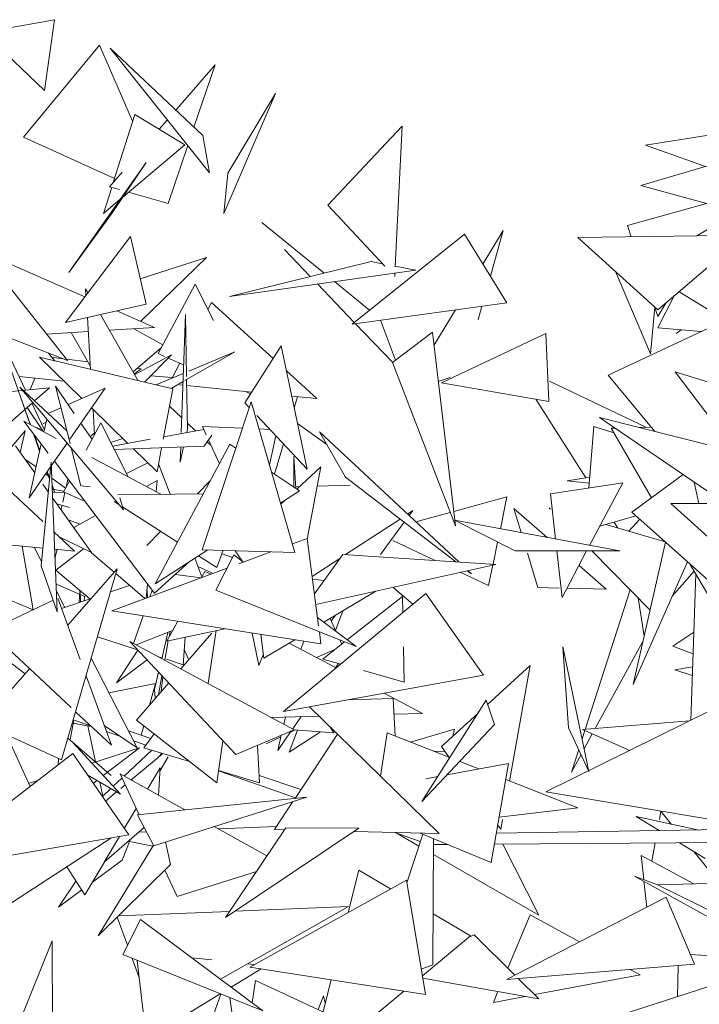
# Model space of a CAD drawing. Header units: millimetres. Extents: x -14485 to 13127, y -18923 to 3272.
# Tile 26 of 119: x 9870 to 10013, y 2419 to 2628. Entities that reach past the tile are written whole.
import ezdxf

# ---------------------------------------------------------------- set-up
doc = ezdxf.new("R2010")
doc.units = ezdxf.units.MM
doc.layers.add('G-IMPT', color=7, linetype='Continuous', lineweight=5)

# ---------------------------------------------------------------- blocks, each defined once
blk = doc.blocks.new('ÁRVORES ORNAMENTAIS - Pequeno e Médio Porte - Ipê-roxo-2865575-CORTE_CALÇADA')
at = {"layer": 'G-IMPT', "color": 253, "true_color": 0xaaaaaa}
for p, q in [((6121.54, 2624.87), (6136.58, 2627.54)), ((6134.46, 2612.54), (6136.58, 2627.54)), ((6121.54, 2624.87), (6134.46, 2612.54)), ((6146.14, 2622.16), (6130.05, 2602.67)), ((6146.14, 2622.16), (6153.14, 2606.06)), ((6167.99, 2603.02), (6148.41, 2621.49)), ((6169.43, 2595.11), (6148.41, 2621.49)), ((6162.3, 2608.39), (6170.59, 2617.96)), ((6166.13, 2604.77), (6170.59, 2617.96)), ((6183.4, 2611.9), (6172.45, 2586.49)), ((6183.4, 2611.9), (6173.3, 2595.05)), ((6153.58, 2607.44), (6149.04, 2593.09)), ((6153.58, 2607.44), (6164.22, 2601.07)), ((6158.78, 2604.33), (6160.5, 2606.32)), ((6194.51, 2588.28), (6210.19, 2604.96)), ((6208.74, 2575.19), (6210.19, 2604.96)), ((6130.05, 2602.67), (6149.29, 2593.88)), ((6167.99, 2603.02), (6169.43, 2595.11)), ((6297.21, 2603.15), (6260.78, 2592.42)), ((6282.65, 2604.25), (6261.78, 2600.98)), ((6151.09, 2589.99), (6164.22, 2601.07)), ((6160.66, 2588.6), (6164.82, 2600.9)), ((6274.45, 2596.45), (6261.78, 2600.98)), ((6139.6, 2574.03), (6156.04, 2597.33)), ((6148.68, 2586.41), (6156.04, 2597.33)), ((6148.24, 2592.16), (6150.92, 2595.26)), ((6173.3, 2595.05), (6172.45, 2586.49)), ((6148.24, 2592.16), (6150.35, 2591.55)), ((6294.56, 2583.17), (6260.78, 2592.42)), ((6148.71, 2592.03), (6146.96, 2586.5)), ((6152.29, 2591), (6160.66, 2588.6)), ((6146.96, 2586.5), (6150.51, 2589.5)), ((6206.57, 2575.36), (6194.51, 2588.28)), ((6257.96, 2583.95), (6274.7, 2588.61)), ((6139.6, 2574.03), (6148.68, 2586.41)), ((6193.69, 2573.87), (6180.47, 2584.6)), ((6257.96, 2583.95), (6258.75, 2581.58)), ((6272.61, 2581.74), (6277.15, 2584.48)), ((6223.42, 2582.14), (6199.63, 2563.09)), ((6232.37, 2567.59), (6223.42, 2582.14)), ((6227.32, 2575.79), (6231.59, 2582.87)), ((6228.9, 2573.23), (6231.59, 2582.87)), ((6247.44, 2581.44), (6282.76, 2581.87)), ((6264.37, 2566.07), (6282.76, 2581.87)), ((6138.95, 2563.41), (6152.66, 2581.61)), ((6152.66, 2581.61), (6156.03, 2567.27)), ((6247.44, 2581.44), (6264.37, 2566.07)), ((6190.76, 2573.15), (6185.28, 2578.87)), ((6125.65, 2576.45), (6143.04, 2568.84)), ((6154.76, 2572.65), (6168.76, 2577.15)), ((6154.85, 2563.66), (6168.76, 2577.15)), ((6203.67, 2576.33), (6173.67, 2568.94)), ((6203.67, 2576.33), (6206.09, 2575.87)), ((6213.13, 2574.52), (6173.67, 2568.94)), ((6208.64, 2573.14), (6208.67, 2573.89)), ((6208.74, 2575.36), (6213.13, 2574.52)), ((6262.78, 2556.79), (6255.39, 2574.22)), ((6125.37, 2573.07), (6139.38, 2555.39)), ((6166.39, 2571.5), (6158.57, 2556.81)), ((6166.39, 2571.5), (6170.27, 2563.82)), ((6200.05, 2563.43), (6192.27, 2571.57)), ((6203.33, 2566.05), (6195.89, 2572.08)), ((6143.26, 2569.13), (6143.17, 2570.54)), ((6143.67, 2569.68), (6143.17, 2570.54)), ((6268.88, 2569.94), (6284.06, 2560.53)), ((6138.95, 2563.41), (6156.03, 2567.27)), ((6169.86, 2567.68), (6169.07, 2566.18)), ((6169.86, 2567.68), (6182.88, 2555.77)), ((6232.37, 2567.59), (6199.63, 2563.09)), ((6267.81, 2569.03), (6264.33, 2562.31)), ((6266.03, 2567.5), (6264.37, 2564.71)), ((6154.32, 2551.09), (6146.31, 2565.07)), ((6149.82, 2565.87), (6157.8, 2562.37)), ((6163.43, 2540.1), (6164.31, 2565.11)), ((6164.57, 2552), (6164.31, 2565.11)), ((6216.94, 2558.56), (6221.48, 2566.09)), ((6226.32, 2563.99), (6227.12, 2566.87)), ((6262.78, 2556.79), (6263.75, 2566.63)), ((6263.74, 2566.59), (6264.37, 2564.71)), ((6144.23, 2553.49), (6143.55, 2564.45)), ((6208.21, 2554.91), (6200.3, 2563.18)), ((6208.8, 2555.4), (6205.63, 2563.91)), ((6124.29, 2562.04), (6130.46, 2549.1)), ((6124.79, 2560.99), (6139.38, 2555.39)), ((6134.97, 2560.96), (6143.74, 2561.5)), ((6144.18, 2554.26), (6140.1, 2561.28)), ((6148.2, 2561.78), (6157.8, 2562.37)), ((6153.43, 2562.1), (6159.57, 2558.69)), ((6216.61, 2561.34), (6208.15, 2554.91)), ((6216.61, 2561.34), (6221.51, 2520.36)), ((6218.58, 2550.63), (6240.63, 2561.08)), ((6241.29, 2546.7), (6240.63, 2561.08)), ((6253.84, 2552.25), (6276.26, 2562.75)), ((6273.54, 2561.48), (6264.33, 2562.31)), ((6269.28, 2561.87), (6268.27, 2561.05)), ((6269.3, 2561.86), (6268.27, 2561.05)), ((6135.23, 2556.98), (6136.65, 2555.29)), ((6153.27, 2552.93), (6159.28, 2558.13)), ((6158.57, 2556.81), (6159.9, 2556.23)), ((6164.17, 2551.11), (6174.76, 2557.2)), ((6165.07, 2553.12), (6174.76, 2557.2)), ((6176.91, 2546.41), (6184.62, 2558.49)), ((6190.1, 2532.34), (6184.62, 2558.49)), ((6131.46, 2541.81), (6126.9, 2554.72)), ((6161.64, 2549.36), (6133.44, 2556.05)), ((6142.4, 2547.31), (6133.44, 2556.05)), ((6135.99, 2556.07), (6138.44, 2555.75)), ((6139.17, 2555.66), (6143.72, 2555.07)), ((6153.58, 2552.39), (6161.36, 2556.58)), ((6155.64, 2550.78), (6161.36, 2556.58)), ((6160.68, 2555.89), (6163.94, 2554.47)), ((6163.12, 2554.82), (6161.42, 2551.58)), ((6208.15, 2554.91), (6221.51, 2520.36)), ((6153.49, 2552.54), (6154.97, 2553.6)), ((6154.16, 2553.7), (6154.97, 2553.6)), ((6158.12, 2550.19), (6163.87, 2552.61)), ((6185.74, 2553.17), (6192.16, 2547.29)), ((6280.86, 2536), (6268.04, 2552.96)), ((6284.21, 2547.85), (6268.04, 2552.96)), ((6129.08, 2551.99), (6138.67, 2550.95)), ((6132.45, 2551.62), (6131.41, 2549.19)), ((6161.5, 2551.73), (6156.98, 2552.13)), ((6161.27, 2549.44), (6163.81, 2550.91)), ((6164.79, 2540.89), (6164.58, 2551.35)), ((6217.86, 2550.9), (6220.36, 2551.74)), ((6241.29, 2546.7), (6218.58, 2550.63)), ((6261.93, 2541.2), (6241.39, 2550.98)), ((6253.84, 2552.25), (6263.73, 2540.31)), ((6117.75, 2547.88), (6135.51, 2549.58)), ((6139.21, 2540.44), (6129.27, 2549.71)), ((6151.18, 2523.73), (6129.27, 2549.71)), ((6135.51, 2549.58), (6132.37, 2546.81)), ((6136.81, 2549.95), (6139.89, 2537.75)), ((6136.81, 2549.95), (6140.78, 2544.13)), ((6147.35, 2549.48), (6139.49, 2546.03)), ((6147.35, 2549.48), (6139.83, 2538.69)), ((6161.64, 2549.36), (6159.62, 2538.68)), ((6163.05, 2550.24), (6163.79, 2550.17)), ((6164.61, 2550.08), (6178.37, 2548.69)), ((6176.86, 2548.84), (6178.11, 2548.29)), ((6132, 2546.48), (6125.4, 2540.64)), ((6131.52, 2541.77), (6129.42, 2547.66)), ((6131.79, 2546.3), (6134.47, 2540.69)), ((6167.85, 2515.29), (6178.22, 2546.59)), ((6177.84, 2545.42), (6176.91, 2546.41)), ((6187.52, 2514.69), (6178.22, 2546.59)), ((6186.85, 2547.83), (6192.16, 2547.29)), ((6188.07, 2547.7), (6187.37, 2545.37)), ((6238.5, 2547.18), (6249.09, 2530.54)), ((6134.13, 2540.48), (6130.81, 2545.42)), ((6137.97, 2545.36), (6135.26, 2544.17)), ((6152.13, 2537.81), (6144.45, 2545.31)), ((6145.09, 2539.64), (6144.76, 2545)), ((6163.54, 2543.22), (6160.94, 2545.66)), ((6136.96, 2538.87), (6130.11, 2542.53)), ((6135.27, 2535.72), (6130.11, 2542.53)), ((6134.13, 2541.93), (6134.84, 2542.31)), ((6134.98, 2542.94), (6134.37, 2540.25)), ((6146.44, 2542.13), (6143.33, 2536.38)), ((6146.44, 2542.13), (6152.18, 2530.75)), ((6190.1, 2532.34), (6179.46, 2543.69)), ((6288.29, 2518.53), (6251.99, 2543.26)), ((6295.66, 2532.28), (6251.99, 2543.26)), ((6130.37, 2540.48), (6127.24, 2536.7)), ((6130.37, 2540.48), (6129.34, 2535.88)), ((6132.72, 2541.18), (6134.13, 2540.58)), ((6142.19, 2542.07), (6144.54, 2538.62)), ((6144.18, 2539.16), (6145.07, 2540.06)), ((6168.18, 2540.77), (6159.72, 2539.21)), ((6164.62, 2540.11), (6164.79, 2540.89)), ((6166.48, 2540.46), (6164.77, 2542.07)), ((6176.38, 2541.02), (6167.92, 2541.36)), ((6167.92, 2541.36), (6168.69, 2539.65)), ((6182.18, 2540.78), (6179.89, 2540.88)), ((6188.07, 2542.04), (6194.26, 2537.58)), ((6198.2, 2530.65), (6192.74, 2540.25)), ((6192.74, 2540.25), (6222.19, 2512.7)), ((6250.83, 2541.39), (6249.76, 2528.38)), ((6250.83, 2541.39), (6255.04, 2540.04)), ((6254.47, 2541.02), (6255.25, 2541.04)), ((6254.47, 2541.02), (6263.03, 2526.3)), ((6260.33, 2541.16), (6262.97, 2541.22)), ((6133.44, 2536.18), (6132.15, 2539.83)), ((6133.48, 2536.31), (6132.27, 2539.67)), ((6148.52, 2538.02), (6151.07, 2538.84)), ((6156.84, 2538.68), (6148.92, 2537.22)), ((6168.29, 2537.22), (6169.88, 2539.53)), ((6169.7, 2537.44), (6168.94, 2538.16)), ((6169.2, 2538.54), (6171.51, 2533.47)), ((6183.5, 2539.38), (6182.12, 2533.24)), ((6128.35, 2537.27), (6132.4, 2531.57)), ((6133.79, 2537.68), (6131.2, 2526.3)), ((6139.26, 2537.86), (6135.9, 2533.05)), ((6140.11, 2536.85), (6142.14, 2528.83)), ((6168.29, 2537.22), (6149.28, 2536.52)), ((6158.31, 2531.78), (6153.3, 2536.67)), ((6173.75, 2537.66), (6157.92, 2508.07)), ((6159.28, 2536.89), (6158.31, 2531.78)), ((6163.22, 2533.86), (6163.93, 2537.06)), ((6163.22, 2533.86), (6163.33, 2537.04)), ((6174.99, 2536.83), (6173.75, 2537.66)), ((6185.07, 2537.71), (6183.15, 2531.32)), ((6119.81, 2534.59), (6134.13, 2521.25)), ((6130.32, 2534.5), (6132.68, 2532.81)), ((6133.75, 2511.89), (6135.87, 2533.83)), ((6137.16, 2502.16), (6135.87, 2533.83)), ((6157.78, 2506.06), (6136.57, 2534.01)), ((6159.14, 2527.04), (6144.52, 2534.84)), ((6187.25, 2528.56), (6187.31, 2535.03)), ((6187.71, 2528.25), (6187.31, 2535.03)), ((6135.78, 2532.87), (6131.2, 2526.3)), ((6135.53, 2530.27), (6135, 2531.76)), ((6135.55, 2530.5), (6135.07, 2531.85)), ((6156.37, 2533.67), (6151.85, 2531.4)), ((6158.64, 2533.51), (6161.11, 2527.06)), ((6188.45, 2527.75), (6182.56, 2531.72)), ((6187.91, 2528.12), (6193, 2532.87)), ((6190.11, 2517.5), (6193, 2532.87)), ((6134.72, 2531.35), (6135.57, 2530.74)), ((6136.01, 2530.43), (6138.95, 2528.32)), ((6139.76, 2529.81), (6138.52, 2527.52)), ((6139.07, 2528.54), (6139.45, 2530.22)), ((6158.35, 2529.98), (6156.05, 2528.68)), ((6158.35, 2529.98), (6158.13, 2527.58)), ((6169.58, 2529.87), (6166.89, 2527.13)), ((6198.2, 2530.65), (6221.55, 2512.74)), ((6249.95, 2530.68), (6245.18, 2529.89)), ((6249.84, 2529.35), (6245.18, 2529.89)), ((6258.84, 2523.23), (6269.7, 2531.2)), ((6273.04, 2525.06), (6272.05, 2529.59)), ((6134.13, 2529.14), (6135.26, 2527.54)), ((6136.67, 2527.37), (6136.07, 2529.06)), ((6136.08, 2528.75), (6136.67, 2527.37)), ((6136.1, 2528.1), (6138.59, 2527.66)), ((6138.52, 2527.5), (6136.13, 2527.41)), ((6138.52, 2527.52), (6142.97, 2525.58)), ((6142.14, 2528.83), (6144.15, 2528.64)), ((6188.45, 2527.75), (6184.47, 2525.18)), ((6187.69, 2528.63), (6188.49, 2528.66)), ((6192.23, 2528.77), (6199.19, 2528.98)), ((6241.64, 2527.14), (6256.94, 2529.48)), ((6249.92, 2516.21), (6256.94, 2529.48)), ((6136.18, 2526.26), (6144.4, 2514.69)), ((6138.37, 2525.39), (6138.82, 2527.39)), ((6150.22, 2524.87), (6149.23, 2525.51)), ((6168.12, 2527.14), (6150.02, 2526.93)), ((6150.44, 2526.29), (6151.18, 2523.73)), ((6184.53, 2524.96), (6185.43, 2525.8)), ((6232.42, 2526.52), (6221.15, 2523.4)), ((6231.02, 2519.72), (6232.42, 2526.52)), ((6241.64, 2527.14), (6242.71, 2517.55)), ((6139.77, 2524.26), (6137.07, 2525)), ((6138.03, 2523.86), (6138.21, 2524.69)), ((6162.62, 2516.87), (6150.99, 2524.37)), ((6211.36, 2522.83), (6212.5, 2523.57)), ((6211.71, 2522.5), (6212.5, 2523.57)), ((6235.42, 2518.9), (6233.87, 2524.02)), ((6233.87, 2524.02), (6240.9, 2517.89)), ((6241.63, 2523.86), (6241.34, 2524.14)), ((6241.34, 2524.14), (6241.39, 2524.13)), ((6267.1, 2525.07), (6284.5, 2509.4)), ((6267.1, 2525.07), (6278.71, 2525.06)), ((6139.49, 2521.59), (6142, 2520.72)), ((6145.26, 2522.56), (6140.66, 2519.96)), ((6198.25, 2514.24), (6209.77, 2521.78)), ((6220.41, 2523.19), (6213.13, 2521.18)), ((6234.15, 2515.02), (6221.28, 2521.53)), ((6221.28, 2521.53), (6256.32, 2515.02)), ((6252.06, 2520.25), (6259.7, 2522.47)), ((6260.53, 2521.73), (6258.24, 2519.19)), ((6276.98, 2507.05), (6258.84, 2523.23)), ((6159.06, 2519.17), (6156.13, 2516.19)), ((6205.64, 2514.28), (6210.67, 2521.09)), ((6253.34, 2520.63), (6265.9, 2516.94)), ((6255.08, 2521.13), (6255.87, 2519.88)), ((6110.84, 2517.85), (6134.11, 2515.64)), ((6136.47, 2519.07), (6140.83, 2515.01)), ((6137.59, 2518.02), (6144.4, 2514.69)), ((6190.09, 2517.68), (6186.99, 2516.53)), ((6190.09, 2517.68), (6192.53, 2499.14)), ((6217.23, 2513.02), (6208.25, 2517.27)), ((6132.09, 2502.57), (6129.74, 2516.06)), ((6132.28, 2515.82), (6133.84, 2512.78)), ((6136.62, 2515.41), (6140.83, 2515.01)), ((6137.17, 2515.35), (6136.7, 2513.53)), ((6142.76, 2515.49), (6136.85, 2510.99)), ((6169.07, 2515.26), (6157.92, 2508.07)), ((6187.52, 2514.69), (6167.85, 2515.29)), ((6170.96, 2511.49), (6172.34, 2515.16)), ((6174.84, 2515.08), (6176.43, 2512.78)), ((6229.46, 2512.23), (6230.43, 2516.9)), ((6234.15, 2515.02), (6256.32, 2515.02)), ((6242.99, 2515.02), (6244.08, 2505.18)), ((6244.08, 2505.18), (6249.29, 2515.02)), ((6262.73, 2502.51), (6250.37, 2515.02)), ((6265.99, 2516.86), (6259.15, 2486.74)), ((6104.7, 2513.96), (6132.07, 2502.56)), ((6144.4, 2514.66), (6149.24, 2510.5)), ((6166.31, 2513.48), (6167.82, 2509.55)), ((6170.96, 2511.49), (6167.09, 2513.99)), ((6170.78, 2506.72), (6174.56, 2514.18)), ((6172.07, 2514.45), (6174.29, 2513.65)), ((6174.56, 2514.18), (6176.59, 2512.67)), ((6182.44, 2514.84), (6175.66, 2512.32)), ((6191.15, 2509.59), (6197.05, 2513.45)), ((6191.63, 2505.95), (6197.65, 2514.28)), ((6197.65, 2514.28), (6230.05, 2512.19)), ((6238.96, 2507.27), (6236.75, 2514.54)), ((6133.75, 2511.89), (6137.16, 2502.16)), ((6136.85, 2510.99), (6144.06, 2504.85)), ((6138.09, 2470.76), (6149.87, 2511.22)), ((6139.38, 2499.27), (6149.87, 2511.22)), ((6173.15, 2511.39), (6148.76, 2502.34)), ((6165.2, 2512.76), (6157.78, 2506.06)), ((6166.97, 2511.76), (6169.88, 2510.41)), ((6191.93, 2503.67), (6230.05, 2512.19)), ((6224.02, 2510.84), (6224.87, 2510.19)), ((6224.14, 2510.87), (6224.87, 2510.19)), ((6228.52, 2507.68), (6229.43, 2512.05)), ((6247.67, 2511.97), (6253.45, 2506.93)), ((6270.64, 2512.71), (6259.15, 2486.74)), ((6271.23, 2512.18), (6275.34, 2505.11)), ((6149.58, 2510.22), (6155.74, 2504.93)), ((6162.21, 2510.07), (6167.67, 2509.36)), ((6168.44, 2510.69), (6167.72, 2509.38)), ((6169.7, 2510.11), (6168.44, 2510.69)), ((6191.23, 2509.02), (6193.65, 2508.75)), ((6228.52, 2507.68), (6222.53, 2510.51)), ((6267.43, 2505.46), (6272.07, 2510.74)), ((6271.35, 2479.15), (6272.38, 2510.21)), ((6143.03, 2505.37), (6136.92, 2508.02)), ((6136.97, 2506.68), (6138.82, 2503.07)), ((6141.83, 2504.09), (6141.93, 2506.67)), ((6152.5, 2507.71), (6148.45, 2506.34)), ((6156.31, 2508), (6156.04, 2505.04)), ((6156.19, 2506.67), (6156.3, 2505.14)), ((6157.28, 2506.73), (6156.79, 2505.32)), ((6170.78, 2506.72), (6200.47, 2494.8)), ((6212.46, 2503.75), (6208.25, 2507.32)), ((6238.96, 2507.27), (6243.46, 2507.16)), ((6245.11, 2507.12), (6253.45, 2506.93)), ((6258.48, 2506.81), (6248.97, 2477.23)), ((6136.31, 2504.59), (6122.73, 2498.1)), ((6137.27, 2505.05), (6142.01, 2492.07)), ((6144.37, 2504.96), (6138.08, 2502.82)), ((6142.1, 2504.19), (6142, 2506.6)), ((6142.8, 2504.42), (6143.03, 2505.37)), ((6215.2, 2506.02), (6185.11, 2481.02)), ((6193.63, 2499.91), (6204.65, 2506.51)), ((6198.59, 2496.2), (6210.32, 2505.38)), ((6210.32, 2505.38), (6210.39, 2502.02)), ((6215.2, 2506.02), (6227.46, 2488.73)), ((6261.47, 2496.97), (6260.19, 2505.09)), ((6193.03, 2495.34), (6148.76, 2502.34)), ((6155.38, 2501.29), (6153.32, 2495.4)), ((6192.29, 2500.92), (6200.47, 2494.8)), ((6196.17, 2498.01), (6194.94, 2500.7)), ((6195.19, 2500.14), (6196.13, 2501.41)), ((6197.66, 2502.33), (6196.09, 2498.2)), ((6162.68, 2500.14), (6160.39, 2495.95)), ((6172.68, 2498.56), (6160.39, 2495.95)), ((6122.73, 2498.1), (6140.1, 2481.87)), ((6154.19, 2494.06), (6145.68, 2496.83)), ((6153.86, 2495.12), (6161.61, 2498.18)), ((6159.3, 2492.2), (6160.59, 2497.78)), ((6161.06, 2497.97), (6160.85, 2496.79)), ((6163.35, 2490.04), (6169.88, 2497.62)), ((6163.83, 2490.92), (6164.26, 2496.77)), ((6169.11, 2486.95), (6170.8, 2498.16)), ((6178.47, 2497.64), (6179.86, 2490.74)), ((6180.92, 2492.3), (6180.26, 2497.36)), ((6180.92, 2492.3), (6187.46, 2496.22)), ((6192.69, 2497.92), (6193.03, 2495.34)), ((6267.51, 2494.89), (6271.97, 2497.79)), ((6175.03, 2471.9), (6152.53, 2495.83)), ((6187.38, 2477.17), (6152.53, 2495.83)), ((6160.7, 2496.02), (6159.94, 2491.86)), ((6164.07, 2494.14), (6165.02, 2491.98)), ((6186.28, 2495.51), (6196.23, 2490.26)), ((6188.76, 2494.21), (6189.39, 2495.92)), ((6195.96, 2494.14), (6192.09, 2492.45)), ((6193.39, 2492.14), (6198.04, 2495.77)), ((6197.42, 2495.29), (6197.01, 2496.18)), ((6210.53, 2494.7), (6210.67, 2487.25)), ((6245.46, 2477.58), (6244.26, 2494.74)), ((6244.26, 2494.74), (6249.77, 2468.31)), ((6261.22, 2495.87), (6251.11, 2477.41)), ((6267.51, 2494.89), (6271.82, 2493.23)), ((6124.7, 2493.28), (6130.37, 2489)), ((6144.36, 2492.29), (6154.11, 2473.31)), ((6149.7, 2487.1), (6154.25, 2494)), ((6159.34, 2492.38), (6158.39, 2492.69)), ((6163.83, 2490.92), (6160.28, 2492.08)), ((6179.86, 2490.74), (6180.82, 2493.02)), ((6193.39, 2492.14), (6197.2, 2491.06)), ((6121.17, 2478.53), (6131.31, 2490.08)), ((6156.19, 2491.94), (6149.7, 2487.1)), ((6196.73, 2491.19), (6196.12, 2490.32)), ((6228.31, 2482.51), (6237.36, 2490.74)), ((6232.94, 2466.29), (6237.36, 2490.74)), ((6271.73, 2490.5), (6267.94, 2489.86)), ((6143.28, 2488.58), (6148.64, 2473.89)), ((6157.8, 2485.66), (6158.64, 2489.33)), ((6159.34, 2488.58), (6158.6, 2484.53)), ((6159.2, 2485.23), (6159.52, 2488.39)), ((6227.46, 2488.73), (6185.11, 2481.02)), ((6202.05, 2489.69), (6210.67, 2487.25)), ((6271.66, 2488.64), (6267.94, 2489.86)), ((6158.01, 2486.97), (6148.1, 2485.01)), ((6153.98, 2479.17), (6160.78, 2487.06)), ((6158.01, 2486.97), (6156.71, 2482.33)), ((6157.8, 2485.66), (6157.88, 2483.94)), ((6198.86, 2483.52), (6208.34, 2483.79)), ((6206.39, 2484.89), (6214.51, 2480.61)), ((6208.34, 2483.79), (6208.75, 2475.82)), ((6190.59, 2482.02), (6196.52, 2476.2)), ((6214.39, 2461.98), (6228.01, 2483.41)), ((6229.78, 2478.25), (6228.01, 2483.41)), ((6141.06, 2480.97), (6148.64, 2473.89)), ((6182.52, 2479.77), (6192.6, 2480.04)), ((6185.48, 2479.85), (6185.14, 2478.37)), ((6188.86, 2479.94), (6187.05, 2477.35)), ((6208.51, 2480.45), (6214.51, 2480.61)), ((6218.54, 2473.63), (6226.24, 2480.63)), ((6275.95, 2481.42), (6240.63, 2464.02)), ((6138.09, 2470.76), (6121.17, 2478.53)), ((6140.71, 2479.22), (6139.94, 2475.02)), ((6144.27, 2477.97), (6140.57, 2479.27)), ((6144.39, 2477.86), (6140.58, 2478.52)), ((6145.27, 2470.34), (6143.64, 2477.99)), ((6147.11, 2478.08), (6154.11, 2473.31)), ((6170.98, 2465.94), (6153.98, 2479.17)), ((6155.48, 2477.99), (6154.93, 2476.03)), ((6194.97, 2477.72), (6195.72, 2476.47)), ((6229.78, 2478.25), (6214.39, 2461.98)), ((6245.46, 2477.58), (6249.77, 2468.31)), ((6271.05, 2479.01), (6248.4, 2477.19)), ((6139.44, 2475.38), (6148.63, 2467.44)), ((6150.45, 2475.8), (6147.57, 2476.81)), ((6156.99, 2475.32), (6152.25, 2476.93)), ((6155.54, 2473.36), (6157.69, 2476.27)), ((6175.03, 2471.9), (6187.38, 2477.17)), ((6184.52, 2475.67), (6181.42, 2474.19)), ((6186.74, 2476.9), (6183.86, 2472.78)), ((6184.59, 2475.98), (6183.86, 2472.78)), ((6188.04, 2477.08), (6186.26, 2472.41)), ((6192.92, 2476.69), (6186.26, 2472.41)), ((6187.55, 2477.12), (6186.56, 2476.64)), ((6187.38, 2477.13), (6195.72, 2476.47)), ((6196.52, 2476.25), (6187.53, 2462.62)), ((6196.52, 2476.25), (6218.09, 2455.16)), ((6207.02, 2476.5), (6205.66, 2467.31)), ((6207.02, 2476.5), (6220.3, 2471.27)), ((6221.27, 2477.28), (6212.01, 2474.54)), ((6220.92, 2475.79), (6221.27, 2477.28)), ((6248.89, 2476.97), (6248.33, 2475.22)), ((6248.4, 2477.19), (6258.45, 2472.79)), ((6250.49, 2476.27), (6248.77, 2473.12)), ((6126.99, 2474.88), (6131.42, 2465.13)), ((6140.41, 2474.52), (6150.57, 2463.52)), ((6140.52, 2474.4), (6148.63, 2467.44)), ((6154.59, 2473.36), (6144.5, 2470.09)), ((6146.93, 2467.45), (6154.59, 2473.36)), ((6155.93, 2473.88), (6153.35, 2474.79)), ((6155.54, 2473.36), (6165.22, 2470.42)), ((6170.98, 2465.94), (6172.26, 2474.84)), ((6180.01, 2465.92), (6179.59, 2473.85)), ((6218.54, 2473.63), (6220.2, 2471.31)), ((6140.5, 2472.16), (6108.27, 2447.22)), ((6140.5, 2472.16), (6152.31, 2454.88)), ((6151.32, 2467.33), (6157.24, 2472.84)), ((6152.78, 2466.51), (6159.38, 2472)), ((6158.8, 2471.52), (6159.28, 2472.22)), ((6158.96, 2468.56), (6160.67, 2471.39)), ((6216.99, 2472.57), (6219.24, 2472.65)), ((6247.61, 2472.97), (6246.07, 2468.19)), ((6248.1, 2471.9), (6246.07, 2468.19)), ((6137.46, 2471.05), (6137.35, 2469.71)), ((6156.3, 2464.55), (6159, 2469.1)), ((6158.62, 2463.26), (6159, 2469.1)), ((6232.76, 2470.01), (6219.71, 2467.61)), ((6222.4, 2470.45), (6226.45, 2468.85)), ((6232.76, 2470.01), (6229.09, 2449.06)), ((6143.66, 2467.54), (6150.57, 2463.52)), ((6164.17, 2460.16), (6150.49, 2467.79)), ((6154.52, 2459.14), (6150.49, 2467.79)), ((6187.63, 2462.76), (6171.34, 2468.48)), ((6171.35, 2468.55), (6180.01, 2465.92)), ((6188.77, 2464.49), (6179.93, 2467.5)), ((6217.74, 2467.25), (6215.21, 2466.78)), ((6133.06, 2466.4), (6131.12, 2465.77)), ((6144.83, 2465.83), (6145.59, 2466.42)), ((6146.8, 2463.12), (6146.18, 2466.07)), ((6149.02, 2465.19), (6150.89, 2466.93)), ((6150.65, 2464.74), (6151.56, 2465.5)), ((6232.16, 2466.6), (6247.4, 2460.6)), ((6146.8, 2463.12), (6148.51, 2464.71)), ((6147.41, 2462.05), (6149.75, 2464)), ((6154.2, 2459.11), (6190.03, 2462.88)), ((6157.6, 2452.6), (6190.03, 2462.88)), ((6279.29, 2457.51), (6240.63, 2464.02)), ((6187.09, 2461.95), (6183.18, 2456.02)), ((6151.37, 2456.26), (6153.89, 2460.5)), ((6157.6, 2452.6), (6154.2, 2459.11)), ((6230.77, 2458.63), (6247.4, 2460.6)), ((6264.65, 2455.8), (6259.77, 2458.76)), ((6272.75, 2455.93), (6259.77, 2458.76)), ((6264.69, 2458.13), (6265.01, 2459.9)), ((6267.27, 2457.12), (6265.01, 2459.9)), ((6181.59, 2450.44), (6170.43, 2456.67)), ((6183.6, 2456.67), (6171.34, 2456.16)), ((6230.47, 2456.94), (6231.09, 2456.07)), ((6231.09, 2456.07), (6231.47, 2458.13)), ((6152.31, 2454.88), (6108.27, 2447.22)), ((6155.58, 2456.46), (6147.12, 2449.09)), ((6147.12, 2449.09), (6150.35, 2454.54)), ((6156.07, 2455.54), (6154.45, 2455.47)), ((6185.58, 2456.37), (6172.81, 2437.41)), ((6201.07, 2456.31), (6172.81, 2437.41)), ((6183.18, 2456.02), (6185.31, 2455.97)), ((6201.07, 2456.31), (6185.58, 2456.37)), ((6200.02, 2455.6), (6218.09, 2455.16)), ((6214.06, 2453.49), (6208.65, 2455.39)), ((6208.92, 2455.3), (6213.75, 2452.52)), ((6211.22, 2444.74), (6214.57, 2455.04)), ((6229.09, 2449.06), (6214.05, 2455.26)), ((6293.27, 2456.26), (6230.18, 2455.25)), ((6148.52, 2454.22), (6120.2, 2435.78)), ((6145.85, 2433.5), (6157.54, 2452.71)), ((6150.96, 2449.54), (6152.59, 2453.85)), ((6157.41, 2452.49), (6152.45, 2453.48)), ((6161.15, 2448.59), (6160.11, 2453.4)), ((6216.72, 2427.4), (6216.86, 2454.1)), ((6219.91, 2452.84), (6216.85, 2452.82)), ((6291.92, 2453.39), (6229.77, 2452.92)), ((6231.51, 2452.93), (6239.17, 2437.9)), ((6263.1, 2449.29), (6263.8, 2453.18)), ((6274.38, 2449.91), (6268.92, 2453.22)), ((6216.84, 2450.74), (6239.17, 2437.9)), ((6261.38, 2445.41), (6260.84, 2450.5)), ((6260.84, 2450.5), (6272.02, 2444.5)), ((6277.15, 2445.02), (6271.97, 2451.37)), ((6143.05, 2442.22), (6147.29, 2449.24)), ((6150.96, 2449.54), (6144.67, 2444.9)), ((6161.15, 2448.59), (6145.85, 2433.5)), ((6139.18, 2448.14), (6143.05, 2442.22)), ((6162.58, 2441.87), (6159.98, 2447.44)), ((6179.36, 2447.13), (6162.58, 2441.87)), ((6201.02, 2447.43), (6198.76, 2438.45)), ((6201.02, 2447.43), (6207.76, 2443.46)), ((6290.02, 2429.11), (6259.44, 2446.17)), ((6264.28, 2444.28), (6259.44, 2446.17)), ((6137.42, 2439.55), (6141.15, 2445.13)), ((6211.12, 2445.33), (6177.95, 2426.87)), ((6215.16, 2421.08), (6211.12, 2445.33)), ((6262.01, 2439.59), (6261.42, 2445.07)), ((6264.28, 2444.28), (6286.31, 2444.9)), ((6264.28, 2444.28), (6285.32, 2433.94)), ((6142.39, 2443.22), (6137.42, 2439.55)), ((6266.11, 2441.7), (6232.28, 2424.29)), ((6272.13, 2427.48), (6266.11, 2441.7)), ((6150.12, 2437.71), (6173.67, 2438.68)), ((6171.77, 2424.32), (6198.84, 2439.72)), ((6174.79, 2438.73), (6198.84, 2439.72)), ((6216.78, 2438.16), (6224.7, 2433.49)), ((6232.59, 2426.69), (6237.33, 2437.93)), ((6237.33, 2437.93), (6247.75, 2432.25)), ((6152.04, 2431.52), (6149.87, 2437.47)), ((6151.04, 2429.53), (6154.81, 2437)), ((6154.81, 2437), (6180.74, 2417.61)), ((6225.48, 2433.72), (6224.36, 2433.2)), ((6225.48, 2433.72), (6234.08, 2425.21)), ((6125.6, 2406.49), (6136.09, 2432.44)), ((6136.21, 2404.6), (6136.09, 2432.44)), ((6224.7, 2433.49), (6214.5, 2425.03)), ((6151.04, 2429.53), (6180.74, 2417.61)), ((6271.26, 2429.52), (6291.25, 2428.42)), ((6154.48, 2424.82), (6153.06, 2428.72)), ((6156.01, 2411.68), (6154.08, 2428.31)), ((6165.7, 2428.86), (6169.88, 2428.4)), ((6177.48, 2427.56), (6178.91, 2427.41)), ((6216.72, 2427.4), (6214.26, 2426.47)), ((6272.13, 2427.48), (6232.28, 2424.29)), ((6174.02, 2422.64), (6180.37, 2426.5)), ((6215.16, 2421.08), (6177.95, 2426.87)), ((6254.63, 2416.11), (6283.93, 2425.61)), ((6258.52, 2426.39), (6260.6, 2425.26)), ((6268.69, 2427.21), (6268.51, 2420.61)), ((6179.18, 2424.07), (6178.48, 2419.3)), ((6193.45, 2417.43), (6179.18, 2424.07)), ((6195.15, 2424.19), (6190.89, 2407.32)), ((6239.17, 2420.18), (6214.58, 2424.54)), ((6234.81, 2424.49), (6239.17, 2420.18)), ((6238.28, 2421.07), (6260.6, 2425.26)), ((6156.01, 2411.68), (6171.65, 2421.19)), ((6158.3, 2383.72), (6171.84, 2421.18)), ((6210.59, 2421.79), (6190.91, 2405.47)), ((6229.53, 2419.42), (6230.5, 2421.72)), ((6175.71, 2405.74), (6173.76, 2420.41)), ((6192.42, 2417.91), (6193.56, 2420.79)), ((6193.9, 2419.23), (6193.56, 2420.79)), ((6229.53, 2419.42), (6236.29, 2420.69))]:
    blk.add_line(p, q, dxfattribs=at)

msp = doc.modelspace()

# ---------------------------------------------------------------- block references
at = {"layer": 'G-IMPT', "color": 253, "true_color": 0xaaaaaa}
msp.add_blockref('ÁRVORES ORNAMENTAIS - Pequeno e Médio Porte - Ipê-roxo-2865575-CORTE_CALÇADA', (3740.319, 0), dxfattribs=at)

doc.saveas('drawing.dxf')
